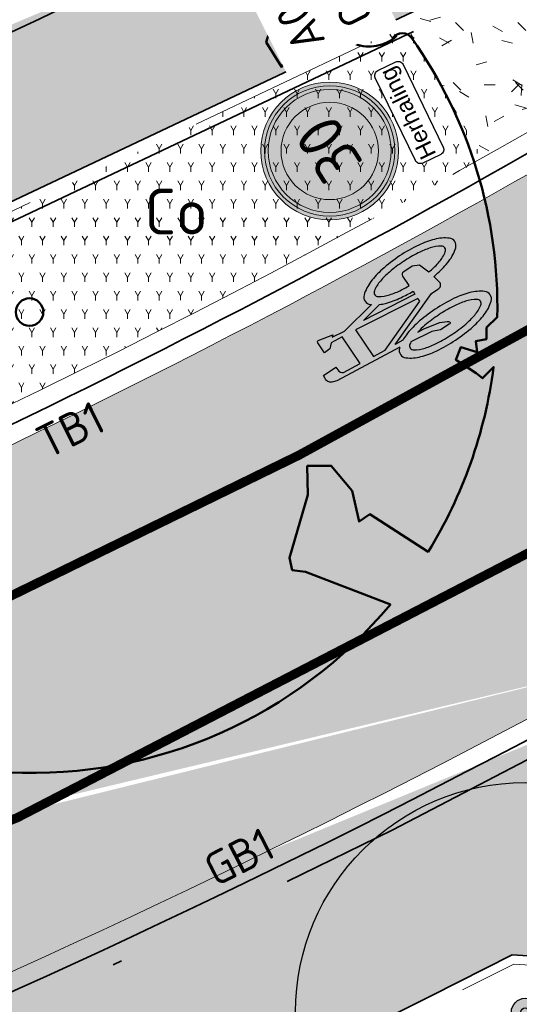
# Model space of a CAD drawing. Header units: metres. Extents: x 191748 to 192615, y 309710 to 310028.
# Tile 56 of 76: x 192183.91 to 192189.36, y 309812.89 to 309823.61. Entities that reach past the tile are written whole.
import ezdxf
from ezdxf.enums import TextEntityAlignment as Align

# ---------------------------------------------------------------- set-up
doc = ezdxf.new("R2010")
doc.units = ezdxf.units.M
for name, pattern in [('VH-GELEIDEBAND_50X200', [8, 4, -2, 0, -2]), ('VH-OPSLUITBAND-SO', [10, 4, -2, 2, -2]), ('VH-OPSLUITBAND_100X200', [16, 8, -2, 4, -2]), ('VH-TROTTOIRBAND_180-200', [20, 10, -2, 2, -2, 2, -2]), ('VW-1-1_STREEP', [2, 1, -1]), ('VW-11_STREEP', [2, 1, -1])]:
    doc.linetypes.add(name, pattern=pattern)
for name, color, linetype, lineweight in [('B-WE-GR-BOOM-S', 76, 'Continuous', 25), ('N-WE-GR-BOOM-S', 94, 'Continuous', 50), ('N-WE-GR-DOORWORTELBARE RUIMTE-G', 80, 'Continuous', 35), ('N-WE-GR-GRAS-A', 62, 'Continuous', 9), ('N-WE-VH-KANTLAAG 2 STREKS-G', 170, 'Continuous', 18), ('N-WE-VH-KANTOPSLUITING_GELEIDEBAND_70 200-G', 6, 'VH-GELEIDEBAND_50X200', 35), ('N-WE-VH-KANTOPSLUITING_OPSLUITBAND_80X200 VOORKANT-G', 1, 'Continuous', 35), ('N-WE-VH-KANTOPSLUITING_OPSLUITBAND_80X200-G', 5, 'VH-OPSLUITBAND-SO', 18), ('N-WE-VH-KANTOPSLUITING_TEKST-T', 7, 'VH-OPSLUITBAND_100X200', 35), ('N-WE-VH-KANTOPSLUITING_TROTTOIRBAND_RWS VOORKANT-G', 2, 'Continuous', 35), ('N-WE-VH-KANTOPSLUITING_TROTTOIRBAND_RWS-G', 6, 'VH-TROTTOIRBAND_180-200', 18), ('N-WE-VH-OPENVERHARDING_STRAATBAKSTEEN_ROOD-A', 13, 'Continuous', 9), ('N-WE-VH-VERHARDING_ASFALT-A', 253, 'Continuous', 9), ('N-WE-VW-VERKEERSTEKEN_BORD-T25', 7, 'Continuous', 25), ('N-WE-VW-VERKEERSTEKEN_BORD_A-S-200', 7, 'Continuous', 25), ('N-WE-VW-VERKEERSTEKEN_ONDERBORD-S-200', 7, 'Continuous', 25)]:
    doc.layers.add(name, color=color, linetype=linetype, lineweight=lineweight)
for name, color, linetype, lineweight, true_color in [('N-WE-GR-BEPLANTING_BODEMBEDEKKERS-A', 7, 'Continuous', 9, 0x478e2f), ('N-WE-GR-BEPLANTING_BODEMBEDEKKERS-T', 7, 'Continuous', 9, 0x224517), ('N-WE-VH-GESLOTENVERHARDING_ASFALT_COATING_ROOD-A', 7, 'Continuous', 9, 0xf2beba), ('N-WE-VW-MARKERING_LANGS_STREEP_11-G', 7, 'VW-11_STREEP', 13, 0xf7f7f7), ('N-WE-VW-MARKERING_SYMBOOL-S', 7, 'Continuous', 25, 0xf7f7f7)]:
    doc.layers.add(name, color=color, linetype=linetype, lineweight=lineweight, true_color=true_color)
doc.layers.add('N-WE-IE-MEUBILAIR_WEGMEUBILAIR_VERKEERSBORD-S', color=7, linetype='Continuous')
doc.layers.add('N-WE-IE-MEUBILAIR_WEGMEUBILAIR_VERKEERSBORD_WIPEOUT-G', color=7, linetype='Continuous', plot=False)
doc.styles.add('NLCS-ISO', font='NLCS-ISO.ttf')
doc.styles.add('NLCS-ISO-M200-T25', font='NLCS-ISO.ttf', dxfattribs={"height": 0.5})
doc.styles.add('NLCS-RVV-M200-T25', font='NLCS-RVV.ttf')
doc.styles.add('VB', font='arial.ttf')

# ---------------------------------------------------------------- blocks, each defined once
blk = doc.blocks.new('SGR-BOOM_01')
h = blk.add_hatch(color=256)
edge = h.paths.add_edge_path()
edge.add_arc((0, 0), 0.15, 0, 360)
for radius in [2.5, 0.15, 0.045]:
    blk.add_circle((0, 0), radius)
blk = doc.blocks.new('SVW-MARKERING_SYMBOOL_FIETS_2.0')
h = blk.add_hatch(color=256)
h.paths.add_polyline_path([(-0.089, 2), (-0.126, 2), (-0.126, 2), (-0.163, 2, 0.236068), (-0.199, 1.963), (-0.218, 1.908), (-0.294, 1.135, 0.006813), (-0.302, 1.145, 0.22312), (-0.365, 1.174, 0.22312), (-0.427, 1.145, 0.090648), (-0.507, 1.002, 0.047451), (-0.549, 0.828, 0.035374), (-0.566, 0.587, 0.035374), (-0.549, 0.347, 0.047451), (-0.507, 0.172, 0.090648), (-0.427, 0.029, 0.22312), (-0.365, 0, 0.22312), (-0.302, 0.029, 0.090648), (-0.222, 0.172, 0.047451), (-0.18, 0.347, 0.035374), (-0.163, 0.587, 0.035374), (-0.18, 0.828, 0.047451), (-0.222, 1.002, 0.038864), (-0.25, 1.067), (-0.242, 1.161), (0.002, 0.525), (0.002, 0.44, 0.544665), (0.057, 0.385), (0.141, 0.403, 0.008345), (0.148, 0.347, 0.047451), (0.19, 0.172, 0.090648), (0.27, 0.029, 0.22312), (0.333, 0, 0.22312), (0.395, 0.029, 0.090648), (0.475, 0.172, 0.047451), (0.517, 0.347, 0.035374), (0.534, 0.587, 0.035374), (0.517, 0.828, 0.047451), (0.475, 1.002, 0.090648), (0.395, 1.145, 0.22312), (0.333, 1.174, 0.22312), (0.27, 1.145, 0.006813), (0.262, 1.135), (0.186, 1.541), (0.204, 1.688), (0.223, 1.67), (0.259, 1.835, 0.548946), (0.241, 1.853), (0.112, 1.853), (0.112, 1.78), (0.159, 1.733), (0.149, 1.596), (-0.203, 1.596), (-0.185, 1.799, -0.281777), (-0.126, 1.835), (-0.089, 1.835)])
h.paths.add_polyline_path([(0.131, 1.431), (0.039, 0.679), (0.002, 0.679), (-0.231, 1.286), (-0.218, 1.431)], flags=16)
h.paths.add_polyline_path([(0.168, 1.303), (0.216, 1.062, 0.035986), (0.19, 1.002, 0.047451), (0.148, 0.828, 0.021905), (0.133, 0.679), (0.094, 0.679)], flags=16)
h.paths.add_polyline_path([(-0.327, 1.026, -0.01664), (-0.313, 1.004), (-0.346, 0.752), (-0.383, 0.661), (-0.383, 0.55, 0.720759), (-0.365, 0.532, 0.162278), (-0.346, 0.55), (-0.31, 0.624), (-0.273, 0.807), (-0.266, 0.883, -0.030907), (-0.247, 0.776, -0.028874), (-0.236, 0.587, -0.028874), (-0.247, 0.399, -0.039407), (-0.274, 0.263, -0.080527), (-0.327, 0.149, -0.24906), (-0.365, 0.128, -0.24906), (-0.403, 0.149, -0.080527), (-0.455, 0.263, -0.039407), (-0.482, 0.399, -0.028874), (-0.493, 0.587, -0.028874), (-0.482, 0.776, -0.039407), (-0.455, 0.912, -0.080527), (-0.403, 1.026, -0.24906), (-0.365, 1.046, -0.24906)], flags=16)
h.paths.add_polyline_path([(0.333, 1.046, -0.24906), (0.371, 1.026, -0.080527), (0.423, 0.912, -0.039407), (0.45, 0.776, -0.028874), (0.461, 0.587, -0.028874), (0.45, 0.399, -0.039407), (0.423, 0.263, -0.080527), (0.371, 0.149, -0.24906), (0.333, 0.128, -0.24906), (0.295, 0.149, -0.080527), (0.242, 0.263, -0.039407), (0.215, 0.399, -0.003097), (0.213, 0.419), (0.333, 0.459), (0.369, 0.532), (0.369, 0.642, 0.414214), (0.333, 0.679), (0.207, 0.679, -0.014843), (0.215, 0.776, -0.039407), (0.242, 0.912, -0.080527), (0.295, 1.026, -0.24906)], flags=16)
at = {"flags": 128}
for points in [[(-0.294, 1.135), (-0.218, 1.908), (-0.199, 1.963, -0.414214), (-0.126, 2), (-0.089, 2), (-0.089, 1.835), (-0.126, 1.835, 0.281777), (-0.185, 1.799), (-0.203, 1.596), (0.149, 1.596), (0.159, 1.733), (0.112, 1.78), (0.112, 1.853), (0.241, 1.853, -0.548946), (0.259, 1.835), (0.223, 1.67), (0.204, 1.688), (0.186, 1.541), (0.262, 1.135)], [(-0.302, 1.145, 0.22312), (-0.365, 1.174, 0.22312), (-0.427, 1.145, 0.090648), (-0.507, 1.002, 0.047451), (-0.549, 0.828, 0.035374), (-0.566, 0.587, 0.035374), (-0.549, 0.347, 0.047451), (-0.507, 0.172, 0.090648), (-0.427, 0.029, 0.22312), (-0.365, 0, 0.22312), (-0.302, 0.029, 0.090648), (-0.222, 0.172, 0.047451), (-0.18, 0.347, 0.035374), (-0.163, 0.587, 0.035374), (-0.18, 0.828, 0.047451), (-0.222, 1.002, 0.038864), (-0.25, 1.067), (-0.242, 1.161), (0.002, 0.525), (0.002, 0.44, 0.544665), (0.057, 0.385), (0.141, 0.403, 0.008345), (0.148, 0.347, 0.047451), (0.19, 0.172, 0.090648), (0.27, 0.029, 0.22312), (0.333, 0, 0.22312), (0.395, 0.029, 0.090648), (0.475, 0.172, 0.047451), (0.517, 0.347, 0.035374), (0.534, 0.587, 0.035374), (0.517, 0.828, 0.047451), (0.475, 1.002, 0.090648), (0.395, 1.145, 0.22312), (0.333, 1.174, 0.22312), (0.27, 1.145)]]:
    blk.add_lwpolyline(points, format="xyb", dxfattribs=at)
blk.add_lwpolyline([(-0.231, 1.286), (0.002, 0.679), (0.039, 0.679), (0.131, 1.431), (-0.218, 1.431)], close=True, dxfattribs=at)
for points in [[(0.216, 1.062, 0.035986), (0.19, 1.002, 0.047451), (0.148, 0.828, 0.021905), (0.133, 0.679), (0.094, 0.679), (0.168, 1.303)], [(-0.266, 0.883), (-0.273, 0.807), (-0.31, 0.624), (-0.346, 0.55, -0.162278), (-0.365, 0.532, -0.720759), (-0.383, 0.55), (-0.383, 0.661), (-0.346, 0.752), (-0.313, 1.004, 0.01664), (-0.327, 1.026, 0.24906), (-0.365, 1.046, 0.24906), (-0.403, 1.026, 0.080527), (-0.455, 0.912, 0.039407), (-0.482, 0.776, 0.028874), (-0.493, 0.587, 0.028874), (-0.482, 0.399, 0.039407), (-0.455, 0.263, 0.080527), (-0.403, 0.149, 0.24906), (-0.365, 0.128, 0.24906), (-0.327, 0.149, 0.080527), (-0.274, 0.263, 0.039407), (-0.247, 0.399, 0.028874), (-0.236, 0.587, 0.028874), (-0.247, 0.776, 0.030907)], [(0.461, 0.587, 0.028874), (0.45, 0.776, 0.039407), (0.423, 0.912, 0.080527), (0.371, 1.026, 0.24906), (0.333, 1.046, 0.24906), (0.295, 1.026, 0.080527), (0.242, 0.912, 0.039407), (0.215, 0.776, 0.014843), (0.207, 0.679), (0.333, 0.679, -0.414214), (0.369, 0.642), (0.369, 0.532), (0.333, 0.459), (0.213, 0.419, 0.003097), (0.215, 0.399, 0.039407), (0.242, 0.263, 0.080527), (0.295, 0.149, 0.24906), (0.333, 0.128, 0.24906), (0.371, 0.149, 0.080527), (0.423, 0.263, 0.039407), (0.45, 0.399, 0.028874)]]:
    blk.add_lwpolyline(points, format="xyb", close=True, dxfattribs=at)
for centre, start, end in [((-0.652, 0.855), 38.1274, 39.6888), ((0.62, 0.855), 140.3112, 141.8726)]:
    blk.add_arc(centre, 0.455, start, end)
blk = doc.blocks.new('N-SVW-VERKEERSTEKEN_BORD_A01_030-SO')
at = {"true_color": 0xff0000}
h = blk.add_hatch(color=1, dxfattribs=at)
h.dxf.hatch_style = 1
h.paths.add_polyline_path([(-3.75, 0), (-3.55, 0, -1), (3.55, 0), (3.75, 0, 1)])
at = {"true_color": 0xffffff}
h = blk.add_hatch(color=7, dxfattribs=at)
h.dxf.hatch_style = 1
h.paths.add_polyline_path([(-3.55, 0), (-3.35, 0, -1), (3.35, 0), (3.55, 0, 1)])
at = {"true_color": 0xff0000}
h = blk.add_hatch(color=1, dxfattribs=at)
h.dxf.hatch_style = 1
h.paths.add_polyline_path([(-3.35, 0), (-2.65, 0, -1), (2.65, 0), (3.35, 0, 1)])
at = {"true_color": 0xffffff}
h = blk.add_hatch(color=7, dxfattribs=at)
h.dxf.hatch_style = 1
h.paths.add_polyline_path([(-2.65, 0), (2.65, 0, 1)])
at = {"true_color": 0xff0000}
h = blk.add_hatch(color=1, dxfattribs=at)
h.dxf.hatch_style = 1
h.paths.add_polyline_path([(3.75, 0), (3.55, 0, -1), (-3.55, 0), (-3.75, 0, 1)])
at = {"true_color": 0xffffff}
h = blk.add_hatch(color=7, dxfattribs=at)
h.dxf.hatch_style = 1
h.paths.add_polyline_path([(3.55, 0), (3.35, 0, -1), (-3.35, 0), (-3.55, 0, 1)])
at = {"true_color": 0xff0000}
h = blk.add_hatch(color=1, dxfattribs=at)
h.dxf.hatch_style = 1
h.paths.add_polyline_path([(3.35, 0), (2.65, 0, -1), (-2.65, 0), (-3.35, 0, 1)])
at = {"true_color": 0xffffff}
h = blk.add_hatch(color=7, dxfattribs=at)
h.dxf.hatch_style = 1
h.paths.add_polyline_path([(2.65, 0), (-2.65, 0, 1)])
at = {"color": 1, "lineweight": 0, "true_color": 0xff0000}
blk.add_circle((0, 0), 3.75, dxfattribs=at)
at = {"color": 7, "lineweight": 0, "true_color": 0xffffff}
for radius in [3.55, 3.35, 2.65]:
    blk.add_circle((0, 0), radius, dxfattribs=at)
at = {"color": 250, "true_color": 0x191919, "style": 'NLCS-RVV-M200-T25'}
blk.add_text('30', height=2.5, dxfattribs=at).set_placement((0.1, 0), align=Align.MIDDLE_CENTER)
blk = doc.blocks.new('B311')
blk.add_wipeout([(-2.8, 0.1), (2.8, 0.1), (2.8, 1.787), (-2.8, 1.787)]).dxf.layer = 'N-WE-IE-MEUBILAIR_WEGMEUBILAIR_VERKEERSBORD_WIPEOUT-G'
at = {"layer": 'N-WE-IE-MEUBILAIR_WEGMEUBILAIR_VERKEERSBORD-S', "color": 7, "linetype": 'Continuous'}
blk.add_lwpolyline([(-2.5, 1.787), (2.5, 1.787, -0.414214), (2.8, 1.487), (2.8, 0.4, -0.414214), (2.5, 0.1), (-2.5, 0.1, -0.414214), (-2.8, 0.4), (-2.8, 1.487, -0.414214)], format="xyb", close=True, dxfattribs=at)
at = {"layer": 'N-WE-IE-MEUBILAIR_WEGMEUBILAIR_VERKEERSBORD-S', "color": 7, "linetype": 'Continuous', "style": 'VB'}
blk.add_text('Herhaling', height=0.9, dxfattribs=at).set_placement((0, 0.933), align=Align.MIDDLE)
blk = doc.blocks.new('SGR-BOOM_05')
blk.add_lwpolyline([(0.433, 4.712), (0.441, 4.722), (0.45, 4.731), (0.457, 4.739), (0.465, 4.746), (0.473, 4.754), (0.48, 4.761), (0.487, 4.77), (0.494, 4.779), (0.501, 4.79), (0.508, 4.802), (0.513, 4.817), (0.516, 4.836), (0.517, 4.858), (0.515, 4.885), (0.509, 4.916), (0.475, 5.034, -0.52938), (0.529, 5.099, -0.087139), (2.218, 4.625, -0.372341), (2.284, 4.473), (2.354, 4.119), (2.18, 3.946), (1.992, 3.985), (1.767, 3.817), (1.853, 3.602), (2.086, 3.527), (2.712, 3.671), (2.864, 3.587), (2.85, 3.453), (2.707, 3.365), (2.577, 2.941), (2.743, 2.67), (3.168, 3.347, -0.504641), (3.406, 3.14, 0.331948), (3.544, 2.921, 0.282008), (3.993, 3.004), (3.957, 2.985, -0.512156), (4.163, 2.984, -0.16076), (5.094, -0.056), (4.977, -0.169), (4.976, -0.294), (4.862, -0.315), (4.876, -0.438), (4.698, -0.381), (4.644, -0.519), (4.864, -0.665), (4.933, -0.72), (5.054, -0.599, -0.106371), (4.341, -2.61), (3.705, -2.201), (3.588, -2.282), (3.512, -1.945), (3.286, -1.673), (3.024, -1.676), (3.03, -1.99), (2.83, -2.678), (2.861, -2.809), (3.005, -2.829), (3.93, -3.183, -0.236298), (-0.225, -5.013, 0.159625), (-0.347, -4.77, 0.350802), (-0.315, -4.528, -0.504641), (-0.6, -4.393), (-0.531, -4.17), (-0.647, -3.962), (-0.802, -3.978), (-0.825, -4.144), (-0.942, -4.211), (-1.08, -4.106), (-1.2, -3.475), (-1.291, -3.384), (-1.522, -3.391), (-1.586, -3.665), (-1.68, -3.694), (-1.769, -3.923), (-2.003, -3.798, 0.733583), (-1.918, -3.973, -0.861625), (-1.87, -4.128, 0.279978), (-2.043, -4.393), (-2.036, -4.403, -0.827056), (-2.208, -4.583, -0.116774), (-4.152, -2.556), (-4.114, -2.549), (-4.084, -2.541), (-4.059, -2.531), (-4.039, -2.52), (-4.024, -2.509), (-4.013, -2.498), (-4.004, -2.486), (-3.768, -2.184), (-3.762, -2.173), (-3.758, -2.163), (-3.755, -2.153), (-3.752, -2.143), (-3.748, -2.133), (-3.745, -2.123), (-3.74, -2.111), (-3.735, -2.099), (-3.729, -2.085), (-3.721, -2.071), (-3.713, -2.056), (-3.705, -2.04), (-3.697, -2.024), (-3.689, -2.007), (-3.682, -1.991), (-3.676, -1.975), (-3.671, -1.959), (-3.668, -1.944), (-3.666, -1.929), (-3.665, -1.916), (-3.666, -1.904), (-3.668, -1.893), (-3.671, -1.884), (-3.676, -1.877), (-3.682, -1.872), (-3.69, -1.869), (-3.698, -1.867), (-3.708, -1.866), (-3.718, -1.865), (-3.729, -1.864), (-3.74, -1.863), (-3.752, -1.86), (-3.764, -1.856), (-3.776, -1.85), (-3.788, -1.843), (-3.801, -1.835), (-3.813, -1.826), (-3.826, -1.816), (-3.84, -1.806), (-3.853, -1.796), (-3.866, -1.785), (-3.88, -1.774), (-3.893, -1.762), (-3.907, -1.75), (-4.15, -2.028), (-4.162, -2.015), (-4.173, -2), (-4.183, -1.984), (-4.193, -1.968), (-4.204, -1.951), (-4.219, -1.938), (-4.242, -1.928), (-4.274, -1.924), (-4.319, -1.929), (-4.379, -1.942), (-4.457, -1.967, -0.040997), (-4.791, -1.027), (-4.617, -1.057), (-4.463, -1.156), (-4.38, -1.082), (-4.281, -0.927), (-4.376, -0.782), (-4.323, -0.567), (-4.52, -0.551), (-4.652, -0.423), (-4.892, -0.58, -0.05814), (-4.988, 0.829), (-4.852, 0.802), (-4.298, 0.364), (-4.06, 0.447), (-3.128, 0.693), (-3.049, 1), (-3.409, 1.144), (-3.464, 1.261), (-4.121, 1.584), (-4.136, 1.769), (-4.358, 1.957), (-4.448, 2.14), (-4.297, 2.378), (-3.958, 2.431), (-3.65, 2.633), (-3.646, 2.84), (-3.838, 3.066), (-3.787, 3.162), (-3.863, 3.31, -0.13428), (-1.664, 4.835, -0.541727), (-1.597, 4.783), (-1.608, 4.639), (-1.605, 4.565), (-1.595, 4.508), (-1.579, 4.465), (-1.558, 4.434), (-1.535, 4.41), (-1.511, 4.392), (-1.487, 4.376), (-1.465, 4.359), (-1.446, 4.342), (-1.428, 4.325), (-1.411, 4.309), (-1.395, 4.295), (-1.38, 4.284), (-1.364, 4.276), (-1.347, 4.272), (-1.33, 4.272), (-1.312, 4.277), (-1.292, 4.285), (-1.273, 4.294), (-1.252, 4.305), (-1.232, 4.316), (-1.211, 4.327), (-1.189, 4.336), (-1.168, 4.342), (-1.147, 4.347), (-1.126, 4.35), (-1.105, 4.353), (-1.085, 4.356), (-1.066, 4.36), (-1.048, 4.365), (-1.031, 4.372), (-1.015, 4.382), (-1, 4.394), (-0.986, 4.408), (-0.973, 4.424), (-0.963, 4.324), (-0.94, 4.298), (-0.834, 4.118), (-0.611, 3.996), (-0.927, 4.508), (-0.921, 4.523), (-0.917, 4.539), (-0.915, 4.553), (-0.916, 4.568), (-0.92, 4.583), (-0.927, 4.598), (-0.938, 4.613), (-0.953, 4.629), (-0.972, 4.647), (-0.994, 4.667), (-1.02, 4.691), (-1.05, 4.719), (-1.082, 4.754), (-1.117, 4.795), (-1.199, 4.901, -0.543104), (-1.171, 4.981, -0.046766), (-0.234, 5.117, -0.385168), (-0.182, 5.074), (-0.152, 4.882), (-0.138, 4.822), (-0.121, 4.78), (-0.104, 4.753), (-0.085, 4.737), (-0.066, 4.73), (-0.047, 4.727), (-0.027, 4.726), (-0.009, 4.724), (0.009, 4.72), (0.027, 4.716), (0.044, 4.71), (0.061, 4.704), (0.077, 4.697), (0.093, 4.689), (0.109, 4.682), (0.124, 4.675), (0.139, 4.668), (0.153, 4.66), (0.167, 4.653), (0.18, 4.645), (0.191, 4.638), (0.202, 4.629), (0.211, 4.621), (0.219, 4.611), (0.225, 4.602), (0.231, 4.593), (0.236, 4.584), (0.242, 4.576), (0.247, 4.569), (0.253, 4.564), (0.26, 4.56), (0.269, 4.559), (0.278, 4.56), (0.289, 4.563), (0.3, 4.568), (0.312, 4.574), (0.324, 4.582), (0.336, 4.592), (0.348, 4.603), (0.36, 4.616), (0.371, 4.63), (0.382, 4.644), (0.393, 4.659), (0.404, 4.673), (0.414, 4.687), (0.423, 4.7)], format="xyb", close=True)
blk.add_circle((0, 0), 0.15)
blk = doc.blocks.new('TEKST GB')
at = {"layer": 'N-WE-VH-KANTOPSLUITING_TEKST-T', "style": 'NLCS-ISO'}
blk.add_attdef('TEKST_GELEIDEBANDEN', text='', height=0.36, rotation=0.3407, dxfattribs=at).set_placement((0, 0), align=Align.BOTTOM_CENTER)
blk = doc.blocks.new('TEKST TB')
at = {"layer": 'N-WE-VH-KANTOPSLUITING_TEKST-T', "style": 'NLCS-ISO'}
blk.add_attdef('TEKST_TROTTOIRBANDEN', text='', height=0.36, rotation=0.3407, dxfattribs=at).set_placement((0, 0), align=Align.BOTTOM_CENTER)

msp = doc.modelspace()

# ---------------------------------------------------------------- hatches: boundary and pattern name
at = {"layer": 'N-WE-GR-BEPLANTING_BODEMBEDEKKERS-A'}
h = msp.add_hatch(dxfattribs=at)
h.set_pattern_fill('AGR-BEPLANTING_SOORT_01', color=256, scale=0.04, pattern_type=2)
h.set_pattern_definition([(60, (192182.31575, 309820.80183), (-0.11547, 0.2), [0.057735, -0.173205]), (120, (192182.31575, 309820.80183), (-0.23094, -5e-08), [0.057735, -0.173205]), (270, (192182.31575, 309820.80183), (0.11547, -0.2), [0.05, -0.35])])
edge = h.paths.add_edge_path()
edge.add_line((192188.954, 309822.097), (192188.133, 309823.556))
edge.add_line((192188.133, 309823.556), (192182.13, 309820.718))
edge.add_line((192182.13, 309820.718), (192182.939, 309818.999))
edge.add_arc((192140.424, 309908.941), 99.485, 295.2996, 299.1971)
at = {"layer": 'N-WE-GR-GRAS-A'}
h = msp.add_hatch(dxfattribs=at)
h.set_pattern_fill('AGR-GRAS_01', color=256, scale=0.04, pattern_type=2)
h.set_pattern_definition([(0, (192065.4935, 309831.899), (1, 1), [0.12, -0.8]), (45, (192065.8935, 309832.099), (-0.113137, 1.866762), [0.12, -0.8]), (30, (192065.5735, 309832.019), (0.227461, 1.2860254), [0.12, -0.8]), (15, (192065.8135, 309832.379), (0.385627, 0.7244942), [0.12, -0.8]), (135, (192065.6535, 309833.899), (-0.0282843, -0.6505382), [0.12, -0.8]), (150, (192066.6935, 309832.29902), (0.2156922, -0.5864102), [0.12, -0.8]), (165, (192065.7335, 309831.939), (0.143452, -0.7010146), [0.12, -0.8]), (85, (192065.8935, 309832.299), (-0.8726774, 1.0400164), [0.12, -0.8]), (100, (192065.4935, 309831.899), (-1.112118, 0.778713), [0.12, -0.8])])
edge = h.paths.add_edge_path()
edge.add_line((192188.133, 309823.556), (192188.954, 309822.097))
edge.add_arc((192140.424, 309908.941), 99.485, 299.1971, 300.10806)
edge.add_line((192190.328, 309822.879), (192196.502, 309826.403))
edge.add_line((192196.502, 309826.403), (192195.998, 309827.275))
edge.add_line((192195.998, 309827.275), (192188.133, 309823.556))
at = {"layer": 'N-WE-VH-GESLOTENVERHARDING_ASFALT_COATING_ROOD-A'}
h = msp.add_hatch(color=256, dxfattribs=at)
h.dxf.hatch_style = 1
edge = h.paths.add_edge_path()
edge.add_line((192051.077, 309808.42), (192057.081, 309758.809))
edge.add_line((192057.081, 309758.809), (192058.565, 309759.03))
edge.add_line((192058.565, 309759.03), (192052.556, 309808.686))
edge.add_arc((192068.738, 309810.645), 16.3, 172.7372, 186.9001, ccw=False)
edge.add_arc((192042.946, 309813.932), 9.7, 352.7372, 353.5587)
edge.add_arc((192068.743, 309810.639), 16.307, 122.8539, 172.2315, ccw=False)
edge.add_arc((192069.418, 309809.214), 17.871, 94.6804, 122.1924, ccw=False)
edge.add_arc((192068.807, 309807.063), 19.981, 86.8557, 92.4307, ccw=False)
edge.add_arc((192068.725, 309810.757), 16.3, 69.284, 85.8548, ccw=False)
edge.add_line((192074.49, 309826.003), (192099.641, 309816.491))
edge.add_arc((192146.016, 309939.115), 131.1, 249.28399, 267.2877)
edge.add_line((192139.812, 309808.162), (192141.248, 309808.116))
edge.add_arc((192142.768, 309904.204), 96.1, 269.09368, 300.03446)
edge.add_line((192190.869, 309821.008), (192194.57, 309823.091))
edge.add_line((192194.57, 309823.091), (192208.723, 309831.276))
edge.add_arc((192084.121, 310046.741), 248.9, 300.04045, 303.12843)
edge.add_arc((192208.29, 309856.473), 21.7, 303.1284, 319.3354)
edge.add_line((192224.75, 309842.333), (192225.649, 309843.379))
edge.add_arc((192239.53, 309831.455), 18.3, 125.1354, 139.3354, ccw=False)
edge.add_line((192228.998, 309846.42), (192235.16, 309850.757))
edge.add_line((192235.16, 309850.757), (192236.487, 309851.77))
edge.add_arc((192229.127, 309861.017), 11.818, 308.518, 324.8071)
edge.add_line((192238.785, 309854.206), (192239.331, 309854.955))
edge.add_arc((192239.756, 309855.102), 0.45, 142.4943, 199.0614, ccw=False)
edge.add_arc((192266.609, 309834.492), 34.3, 127.17, 142.4943, ccw=False)
edge.add_line((192245.886, 309861.824), (192247.005, 309862.638))
edge.add_line((192247.005, 309862.638), (192247.855, 309863.23))
edge.add_line((192247.855, 309863.23), (192254.056, 309867.549))
edge.add_line((192254.056, 309867.549), (192254.17, 309867.385))
edge.add_line((192254.17, 309867.385), (192255.709, 309868.457))
edge.add_line((192255.709, 309868.457), (192254.566, 309870.098))
edge.add_line((192254.566, 309870.098), (192247.473, 309865.157))
edge.add_line((192247.473, 309865.157), (192247.587, 309864.993))
edge.add_line((192247.587, 309864.993), (192246.09, 309863.951))
edge.add_arc((192266.609, 309834.492), 35.9, 124.8586, 145.9196)
edge.add_arc((192228.427, 309860.325), 10.2, 305.1354, 325.9196, ccw=False)
edge.add_line((192234.297, 309851.983), (192228.135, 309847.647))
edge.add_arc((192239.53, 309831.455), 19.8, 125.1354, 139.3354)
edge.add_line((192224.511, 309844.357), (192223.612, 309843.31))
edge.add_arc((192208.29, 309856.473), 20.2, 303.1284, 319.3354, ccw=False)
edge.add_arc((192084.121, 310046.741), 247.4, 300.04045, 303.12843, ccw=False)
edge.add_line((192207.972, 309832.574), (192193.827, 309824.394))
edge.add_line((192193.827, 309824.394), (192190.125, 309822.311))
edge.add_arc((192142.768, 309904.204), 94.6, 295.48448, 300.03974, ccw=False)
edge.add_line((192183.472, 309818.809), (192183.019, 309818.594))
edge.add_arc((192142.768, 309904.204), 94.6, 287.24802, 295.18112, ccw=False)
edge.add_line((192170.818, 309813.859), (192159.143, 309811.032))
edge.add_arc((192142.768, 309904.204), 94.6, 269.09854, 279.96746, ccw=False)
edge.add_arc((192141.985, 309854.211), 44.6, 267.2784, 269.0949, ccw=False)
edge.add_arc((192146.016, 309939.115), 129.6, 249.28399, 267.28061, ccw=False)
edge.add_line((192100.171, 309817.894), (192075.021, 309827.406))
edge.add_arc((192068.725, 309810.757), 17.8, 69.284, 123.0926)
edge.add_arc((192054.529, 309832.539), 8.2, 292.5779, 303.0926, ccw=False)
edge.add_arc((192068.725, 309810.757), 18, 127.8613, 168.1941)
edge.add_arc((192042.92, 309813.942), 8.2, -7.0373, 3.4774, ccw=False)
edge.add_arc((192068.725, 309810.757), 17.8, 172.9628, 187.5439)
edge.add_line((192051.079, 309808.42), (192051.077, 309808.42))
h = msp.add_hatch(color=256, dxfattribs=at)
h.dxf.hatch_style = 1
edge = h.paths.add_edge_path()
edge.add_arc((192244.024, 309849.036), 0.45, 230.4225, 287.3484)
edge.add_arc((192233.69, 309881.27), 34.3, 287.771, 307.17)
edge.add_arc((192233.69, 309881.27), 34.3, 307.17, 315.9919)
edge.add_arc((192266.849, 309849.244), 11.8, 120.7355, 136.0055, ccw=False)
edge.add_line((192260.818, 309859.386), (192261.678, 309859.897))
edge.add_line((192261.678, 309859.897), (192261.575, 309860.069))
edge.add_line((192261.575, 309860.069), (192270.857, 309865.588))
edge.add_line((192270.857, 309865.588), (192271.624, 309864.299))
edge.add_line((192271.624, 309864.299), (192262.946, 309859.139))
edge.add_arc((192268.057, 309850.544), 10, 120.7355, 138.2014)
edge.add_arc((192233.69, 309881.27), 36.1, 289.3638, 318.2014, ccw=False)
edge.add_line((192245.659, 309847.212), (192245.596, 309847.402))
edge.add_line((192245.596, 309847.402), (192244.648, 309847.083))
edge.add_arc((192233.684, 309881.291), 35.922, 284.3695, 287.7706, ccw=False)
edge.add_arc((192245.13, 309836.612), 10.2, 104.3695, 123.94)
edge.add_arc((192258.139, 309817.282), 33.5, 123.94, 125.1354)
edge.add_line((192238.86, 309844.678), (192233.058, 309840.595))
edge.add_arc((192221.663, 309856.788), 19.8, 291.263, 305.1354, ccw=False)
edge.add_line((192228.843, 309838.336), (192227.059, 309837.641))
edge.add_arc((192234.384, 309818.816), 20.2, 111.263, 123.3955)
edge.add_line((192223.266, 309835.681), (192220.685, 309834.002))
edge.add_line((192220.685, 309834.002), (192219.843, 309833.464))
edge.add_arc((192084.121, 310046.741), 252.8, 300.04045, 302.47111, ccw=False)
edge.add_line((192210.675, 309827.899), (192196.531, 309819.72))
edge.add_line((192196.531, 309819.72), (192192.83, 309817.637))
edge.add_arc((192142.768, 309904.204), 100, 298.66235, 300.04045, ccw=False)
edge.add_line((192190.733, 309816.458), (192190.637, 309816.634))
edge.add_arc((192142.769, 309904.203), 99.798, 269.10162, 298.66272, ccw=False)
edge.add_arc((192141.985, 309854.211), 49.8, 267.2818, 269.1018, ccw=False)
edge.add_arc((192146.016, 309939.115), 134.8, 262.09822, 267.28178, ccw=False)
edge.add_line((192127.484, 309805.595), (192126.5, 309805.735))
edge.add_line((192126.5, 309805.735), (192113.751, 309808.233))
edge.add_arc((192146.016, 309939.115), 134.8, 255.72876, 256.15163, ccw=False)
edge.add_arc((192146.016, 309939.115), 134.8, 249.28399, 255.72876, ccw=False)
edge.add_line((192098.332, 309813.03), (192078.806, 309820.415))
edge.add_line((192078.806, 309820.415), (192078.203, 309820.643))
edge.add_arc((192072.685, 309806.051), 15.6, 69.284, 186.6212)
edge.add_line((192057.189, 309804.253), (192058.171, 309795.795))
edge.add_line((192058.171, 309795.795), (192059.856, 309781.274))
edge.add_arc((192556.72, 309838.949), 500.2, 186.62117, 188.21936)
edge.add_line((192061.658, 309767.439), (192062.842, 309759.668))
edge.add_line((192062.842, 309759.668), (192061.298, 309759.437))
edge.add_line((192061.298, 309759.437), (192060.173, 309767.225))
edge.add_arc((192556.72, 309838.949), 501.7, 186.62117, 188.21936, ccw=False)
edge.add_line((192058.366, 309781.101), (192056.681, 309795.623))
edge.add_line((192056.681, 309795.623), (192055.699, 309804.08))
edge.add_arc((192072.685, 309806.051), 17.1, 69.284, 186.6212, ccw=False)
edge.add_line((192078.734, 309822.046), (192079.337, 309821.818))
edge.add_line((192079.337, 309821.818), (192080.191, 309821.495))
edge.add_line((192080.191, 309821.495), (192098.863, 309814.433))
edge.add_arc((192146.016, 309939.115), 133.3, 249.28399, 256.13562)
edge.add_arc((192146.016, 309939.115), 133.3, 256.13562, 261.69136)
edge.add_arc((192146.016, 309939.115), 133.3, 261.69136, 267.28178)
edge.add_arc((192141.985, 309854.211), 48.3, 267.2818, 269.1018)
edge.add_arc((192142.768, 309904.204), 98.3, 269.10176, 300.04626)
edge.add_line((192191.987, 309819.114), (192195.688, 309821.196))
edge.add_line((192195.688, 309821.196), (192209.824, 309829.371))
edge.add_arc((192084.121, 310046.741), 251.1, 300.04045, 303.19854)
edge.add_arc((192233.49, 309818.468), 21.7, 111.263, 123.1985, ccw=False)
edge.add_line((192225.621, 309838.691), (192228.299, 309839.733))
edge.add_arc((192221.663, 309856.788), 18.3, 291.263, 305.1354)
edge.add_line((192232.195, 309841.822), (192237.996, 309845.905))
edge.add_arc((192258.139, 309817.282), 35, 123.94, 125.1354, ccw=False)
edge.add_line((192238.598, 309846.319), (192239.785, 309847.083))
edge.add_arc((192246.078, 309836.866), 12, 105.5882, 121.6285, ccw=False)
edge.add_line((192242.853, 309848.424), (192243.738, 309848.689))
at = {"layer": 'N-WE-VH-OPENVERHARDING_STRAATBAKSTEEN_ROOD-A'}
h = msp.add_hatch(dxfattribs=at)
h.set_pattern_fill('AVH-SBS_WAALFORMAAT_HALFST', color=256, scale=2, angle=90, pattern_type=2)
h.set_pattern_definition([(114.593874, (192298.75297, 309960.88079), (-0.09092806, -0.041618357), []), (204.59387, (192298.5865, 309961.2445), (0.1664734, -0.36371225), [0.1, -0.1]), (204.59387, (192298.5788, 309961.02103), (0.1664734, -0.36371225), [0.1, -0.1]), (114.59387, (192298.62427, 309961.04183), (-0.18185612, -0.08323671), [0, -0.4, 0, 0, 0]), (114.59387, (192298.4501, 309961.18207), (-0.18185612, -0.08323671), [0, -0.4, 0, 0, 0])])
edge = h.paths.add_edge_path()
edge.add_line((192182.178, 309820.851), (192193.159, 309826.043))
edge.add_line((192193.159, 309826.043), (192196.038, 309827.405))
edge.add_line((192196.038, 309827.405), (192195.11, 309829.009))
edge.add_line((192195.11, 309829.009), (192185.227, 309824.148))
edge.add_arc((192141.848, 309912.353), 98.295, 289.65555, 296.18818, ccw=False)
edge.add_line((192174.911, 309819.786), (192175.576, 309818.039))
edge.add_arc((192142.768, 309904.204), 92.2, 290.84416, 295.30499)
h = msp.add_hatch(dxfattribs=at)
h.set_pattern_fill('AVH-SBS_WAALFORMAAT_HALFST', color=256, scale=2, angle=90, pattern_type=2)
h.set_pattern_definition([(112.37065, (192170.52, 309807.9241), (-0.0924741, -0.03805967), []), (202.3706, (192170.36776, 309808.294), (0.1522387, -0.3698965), [0.1, -0.1]), (202.3706, (192170.3514, 309808.071), (0.1522387, -0.3698965), [0.1, -0.1]), (112.37065, (192170.39764, 309808.09002), (-0.1849482, -0.0761193), [0, -0.4, 0, 0, 0]), (112.37065, (192170.22905, 309808.2369), (-0.1849482, -0.0761193), [0, -0.4, 0, 0, 0])])
edge = h.paths.add_edge_path()
edge.add_line((192170.52, 309807.924), (192171.019, 309806.195))
edge.add_arc((192142.768, 309904.204), 102, 286.07894, 297.1268)
edge.add_line((192189.277, 309813.424), (192196.124, 309812.997))
edge.add_line((192196.124, 309812.997), (192196.172, 309813.223))
edge.add_line((192196.172, 309813.223), (192195.446, 309815.284))
edge.add_arc((192192.69, 309814.022), 3.031, 24.6103, 110.2164)
edge.add_arc((192194.16, 309810.031), 7.283, 110.2164, 118.0661)
edge.add_line((192190.733, 309816.458), (192190.829, 309816.283))
edge.add_arc((192142.768, 309904.204), 100.2, 286.07894, 298.66235, ccw=False)
at = {"layer": 'N-WE-VH-VERHARDING_ASFALT-A'}
h = msp.add_hatch(color=256, dxfattribs=at)
h.dxf.hatch_style = 1
h.paths.add_polyline_path([(192191.979, 309819.109), (192195.68, 309821.191), (192194.578, 309823.096), (192190.877, 309821.013, -0.034904), (192178.837, 309815.13, -0.100441), (192141.262, 309808.116, -0.007941), (192139.798, 309808.162, -0.078692), (192099.641, 309816.491), (192081.175, 309823.475), (192080.957, 309823.557), (192080.186, 309821.497), (192095.353, 309815.761), (192098.863, 309814.433, 0.078692), (192139.694, 309805.965, 0.007941), (192141.227, 309805.916, 0.019174), (192148.762, 309806.087, 0.116345)])

# ---------------------------------------------------------------- linework, layer by layer
at = {"layer": 'N-WE-VH-KANTLAAG 2 STREKS-G'}
for points in [[(192100.171, 309817.894, 0.078692), (192139.87, 309809.661, 0.007941), (192141.285, 309809.616, 0.047446), (192159.143, 309811.032), (192170.818, 309813.859, 0.020931), (192178.274, 309816.52, 0.013688), (192183.019, 309818.594), (192183.472, 309818.809, 0.019879), (192190.125, 309822.311), (192193.827, 309824.394), (192207.972, 309832.574, 0.013475), (192219.329, 309839.557, 0.070835), (192223.612, 309843.31), (192224.511, 309844.357, -0.062039), (192228.135, 309847.647), (192234.297, 309851.983, 0.090937), (192236.875, 309854.609, -0.092155), (192246.09, 309863.951), (192247.587, 309864.993), (192247.473, 309865.158)], [(192190.733, 309816.458), (192190.637, 309816.634, -0.110257), (192148.853, 309804.59, -0.019174), (192141.204, 309804.417, -0.007941), (192139.623, 309804.467, -0.022621), (192127.484, 309805.595, -0.001843), (192126.5, 309805.735), (192113.751, 309808.233, -0.001845), (192112.786, 309808.475, -0.028128), (192098.332, 309813.03), (192094.822, 309814.358), (192078.806, 309820.415), (192078.203, 309820.643, 0.561961), (192057.189, 309804.253), (192058.171, 309795.795), (192058.369, 309795.819)]]:
    msp.add_lwpolyline(points, format="xyb", dxfattribs=at)
at = {"layer": 'N-WE-VH-KANTOPSLUITING_GELEIDEBAND_70 200-G', "flags": 128}
msp.add_lwpolyline([(192190.388, 309816.045, -0.109018), (192148.878, 309804.191, -0.019174), (192141.198, 309804.017, -0.007941), (192139.604, 309804.067, -0.021696), (192127.925, 309805.131, -0.021696)], format="xyb", dxfattribs=at)
at = {"layer": 'N-WE-VH-KANTOPSLUITING_OPSLUITBAND_80X200 VOORKANT-G'}
for points in [[(192200.312, 309828.606), (192199.621, 309829.769), (192199.162, 309830.543), (192198.951, 309830.898), (192185.227, 309824.148, -0.131831), (192135.244, 309814.28), (192133.941, 309814.372, -0.032763), (192120.957, 309816.142, -0.008475), (192116.804, 309817.062), (192114.329, 309820.427)], [(192196.124, 309812.997), (192189.277, 309813.424, -0.103478), (192148.987, 309802.394, -0.019174), (192141.169, 309802.217, -0.007941), (192139.519, 309802.269, -0.021455), (192127.814, 309803.329), (192127.213, 309800.261), (192120.834, 309801.511), (192121.315, 309803.964), (192111.939, 309805.801, -0.007083), (192108.176, 309806.82), (192107.655, 309804.998), (192107.751, 309804.971)]]:
    msp.add_lwpolyline(points, format="xyb", dxfattribs=at)
msp.add_lwpolyline([(192182.848, 309818.956), (192181.997, 309820.766), (192196.038, 309827.405), (192196.588, 309826.453)], dxfattribs=at)
at = {"layer": 'N-WE-VH-KANTOPSLUITING_OPSLUITBAND_80X200-G', "flags": 128}
for points in [[(192200.362, 309828.717), (192199.76, 309829.732), (192199.249, 309830.592), (192198.99, 309831.028), (192185.183, 309824.238, -0.13183), (192135.251, 309814.38), (192133.948, 309814.471, -0.032763), (192120.977, 309816.24, -0.008402), (192116.862, 309817.151), (192114.457, 309820.421)], [(192107.751, 309804.971), (192108.245, 309806.696, 0.006907), (192111.917, 309805.704), (192121.198, 309803.885), (192120.717, 309801.432), (192127.292, 309800.143), (192127.894, 309803.218, 0.021284), (192139.514, 309802.169, 0.007941), (192141.168, 309802.117, 0.019174), (192148.994, 309802.294, 0.10341), (192189.298, 309813.323), (192196.118, 309812.897)]]:
    msp.add_lwpolyline(points, format="xyb", dxfattribs=at)
msp.add_lwpolyline([(192182.939, 309818.999), (192182.13, 309820.718), (192195.998, 309827.275), (192196.502, 309826.403)], dxfattribs=at)
at = {"layer": 'N-WE-VH-KANTOPSLUITING_TROTTOIRBAND_RWS VOORKANT-G'}
msp.add_lwpolyline([(192190.294, 309816.219, -0.108989), (192148.866, 309804.39, -0.019174), (192141.201, 309804.217, -0.007941), (192139.613, 309804.267, -0.021695), (192127.952, 309805.329, -0.021695)], format="xyb", dxfattribs=at)
at = {"layer": 'N-WE-VW-MARKERING_LANGS_STREEP_11-G', "linetype": 'VW-1-1_STREEP', "ltscale": 5, "flags": 128}
for points in [[(192067.959, 309827.026, 0.1, 0.1, -0.025302), (192069.618, 309827.021, 0.1, 0.1, -0.077122), (192074.539, 309825.984, 0.1, 0.1, 0), (192081.175, 309823.475, 0.1, 0.1, 0), (192099.641, 309816.491, 0.1, 0.1, 0.078692), (192139.798, 309808.162, 0.1, 0.1, 0.007941), (192141.262, 309808.116, 0.1, 0.1, 0.100441), (192178.837, 309815.13, 0.1, 0.1, 0.034904), (192190.877, 309821.013, 0.1, 0.1, 0), (192194.578, 309823.096, 0.1, 0.1, 0), (192208.723, 309831.276, 0.1, 0.1, 0.013475), (192220.149, 309838.301, 0.1, 0.1, 0.070835), (192224.75, 309842.333, 0.1, 0.1, 0), (192225.649, 309843.379, 0.1, 0.1, -0.062039), (192228.998, 309846.42, 0.1, 0.1, 0), (192234.773, 309850.484, 0.1, 0.1, 0.015303), (192236.487, 309851.77, 0, 0, 0)], [(192069.253, 309822.804, 0.1, 0.1, -0.141841), (192078.734, 309822.046, 0.1, 0.1, 0), (192095.353, 309815.761, 0.1, 0.1, 0), (192098.863, 309814.433, 0.1, 0.1, 0.078692), (192139.694, 309805.965, 0.1, 0.1, 0.007941), (192141.227, 309805.916, 0.1, 0.1, 0.019174), (192148.762, 309806.087, 0.1, 0.1, 0.116345), (192191.979, 309819.109, 0.1, 0.1, 0), (192195.68, 309821.191, 0.1, 0.1, 0), (192209.824, 309829.371, 0.1, 0.1, 0.013781), (192221.609, 309836.626, 0.1, 0.1, -0.052126), (192225.621, 309838.691, 0.1, 0.1, 0), (192228.299, 309839.733, 0.1, 0.1, 0.060604), (192232.195, 309841.822, 0.1, 0.1, 0), (192237.996, 309845.905, 0.1, 0.1, -0.015303), (192239.785, 309847.083, 0, 0, 0)]]:
    msp.add_lwpolyline(points, format="xyseb", dxfattribs=at)

# ---------------------------------------------------------------- block references
at = {"layer": 'B-WE-GR-BOOM-S'}
msp.add_blockref('SGR-BOOM_01', (192189.419, 309812.801), dxfattribs=at)
at = {"layer": 'N-WE-GR-BOOM-S'}
msp.add_blockref('SGR-BOOM_05', (192184.022, 309820.424), dxfattribs=at)
at = {"layer": 'N-WE-VH-KANTOPSLUITING_TEKST-T'}
for name, p, rotation, values in [('TEKST TB', (192184.593, 309818.885), 26.05413245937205, {'TEKST_TROTTOIRBANDEN': 'TB1'}), ('TEKST GB', (192186.438, 309814.236), 26.86685592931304, {'TEKST_GELEIDEBANDEN': 'GB1'})]:
    msp.add_blockref(name, p, dxfattribs=dict(at, rotation=rotation)).add_auto_attribs(values)
at = {"layer": 'N-WE-VW-MARKERING_SYMBOOL-S', "rotation": 123.6634662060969}
msp.add_blockref('SVW-MARKERING_SYMBOOL_FIETS_2.0', (192188.837, 309820.916), dxfattribs=at)
at = {"layer": 'N-WE-VW-VERKEERSTEKEN_BORD_A-S-200', "xscale": 0.2, "yscale": 0.2, "zscale": 0.2, "rotation": 122.0120215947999}
msp.add_blockref('N-SVW-VERKEERSTEKEN_BORD_A01_030-SO', (192187.291, 309822.179), dxfattribs=at)

# ---------------------------------------------------------------- texts
at = {"layer": 'N-WE-GR-BEPLANTING_BODEMBEDEKKERS-T', "insert": (192185.275, 309821.768), "char_height": 0.5, "attachment_point": 1, "style": 'NLCS-ISO-M200-T25'}
msp.add_mtext_dynamic_manual_height_columns('Co', width=5.06554, gutter_width=12.5, heights=[0], dxfattribs=at)

# ---------------------------------------------------------------- next in the draw order: block references
at = {"layer": 'N-WE-VW-VERKEERSTEKEN_ONDERBORD-S-200', "xscale": 0.2, "yscale": 0.2, "zscale": 0.2, "rotation": 115.9208467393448}
msp.add_blockref('B311', (192188.327, 309822.68), dxfattribs=at)

# ---------------------------------------------------------------- next in the draw order: linework, layer by layer
at = {"layer": 'N-WE-VH-KANTOPSLUITING_TROTTOIRBAND_RWS VOORKANT-G'}
msp.add_lwpolyline([(192183.386, 309818.989, 0.019882), (192190.026, 309822.485), (192193.727, 309824.568), (192195.823, 309825.779)], format="xyb", dxfattribs=at)
at = {"layer": 'N-WE-VH-KANTOPSLUITING_TROTTOIRBAND_RWS-G', "ltscale": 0.5}
msp.add_lwpolyline([(192183.3, 309819.17, 0.019885), (192189.927, 309822.659), (192193.628, 309824.741), (192195.723, 309825.952)], format="xyb", dxfattribs=at)

# ---------------------------------------------------------------- next in the draw order: texts
at = {"layer": 'N-WE-VW-VERKEERSTEKEN_BORD-T25', "insert": (192186.931, 309823.213), "char_height": 0.36, "width": 1.46164, "attachment_point": 1, "rotation": 116.74, "style": 'NLCS-ISO', "bg_fill": 3, "box_fill_scale": 1.5, "bg_fill_color": 256, "bg_fill_transparency": 0}
msp.add_mtext('A01-30\\POB311', dxfattribs=at)

# ---------------------------------------------------------------- next in the draw order: linework, layer by layer
at = {"layer": 'N-WE-GR-DOORWORTELBARE RUIMTE-G'}
msp.add_lwpolyline([(192182.263, 309820.67), (192188.203, 309823.479)], dxfattribs=at)

doc.saveas('drawing.dxf')
